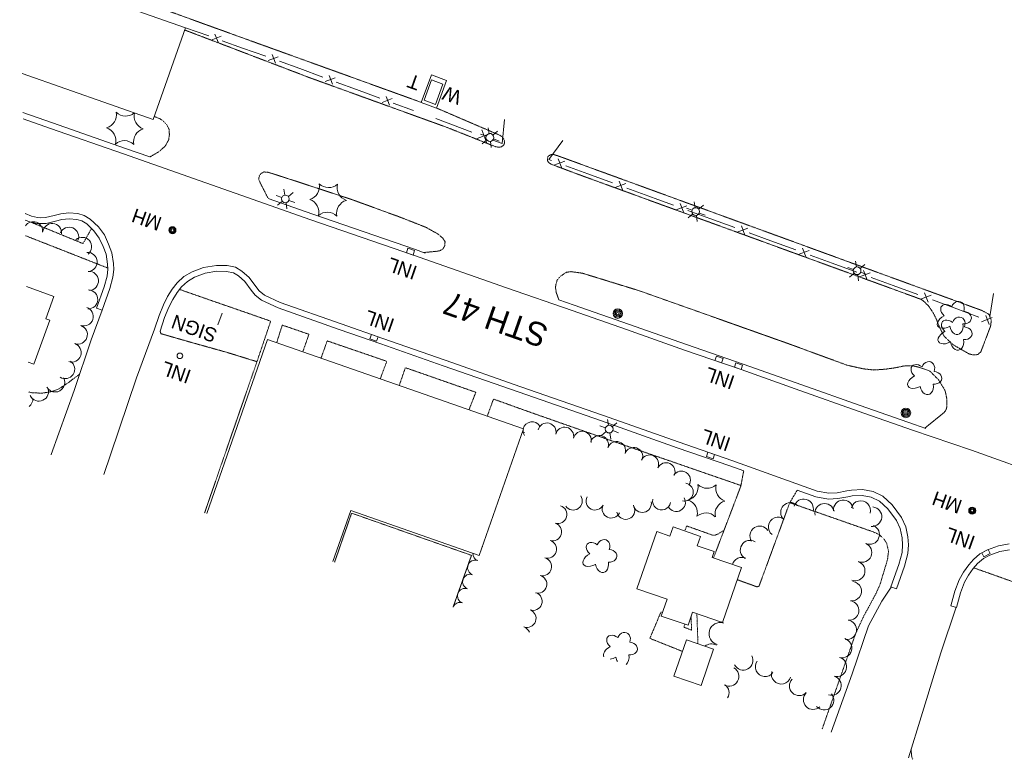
# Model space of a CAD drawing. Extents: x 386733 to 390135, y 98190 to 100008.
# Tile 1 of 12: x 386733 to 387151, y 99192 to 99506. Entities that reach past the tile are written whole.
import ezdxf
from ezdxf.enums import TextEntityAlignment as Align

# ---------------------------------------------------------------- set-up
doc = ezdxf.new("R2010")
doc.units = 0
doc.header["$LTSCALE"] = 0.005
doc.header["$MEASUREMENT"] = 0
doc.linetypes.add('DGN Style 3', pattern=[37.5, 25, -12.5])
doc.linetypes.add('DGN Style 5', pattern=[20, 10, -10])
for name, color, linetype, lineweight in [('E_BLD', 241, 'Continuous', 25), ('E_BLD_Name', 241, 'Continuous', 15), ('E_DRN_Grate', 5, 'Continuous', 15), ('E_DWY', 2, 'DGN Style 3', 15), ('E_LAND_Vegetation', 3, 'Continuous', 15), ('E_MISCPROP', 30, 'Continuous', 15), ('E_MISCPROP_HvyLine', 241, 'Continuous', 25), ('E_MISCPROP_Railing', 30, 'Continuous', 15), ('E_PATH_Sidewalk', 2, 'DGN Style 5', 15), ('E_RDWY', 21, 'Continuous', 25), ('E_RDWY_Name', 21, 'Continuous', 15)]:
    doc.layers.add(name, color=color, linetype=linetype, lineweight=lineweight)
doc.styles.add('Style-IGR_FONT_0', font='IGR_FONT_0.shx')
doc.styles.add('Style-IGR_FONT_1', font='IGR_FONT_1.shx')

# ---------------------------------------------------------------- blocks, each defined once
blk = doc.blocks.new('WAL')
at = {"layer": 'E_MISCPROP_Railing', "color": 40, "linetype": 'Continuous', "lineweight": 0, "style": 'Style-IGR_FONT_0'}
blk.add_text('W', height=6, rotation=360, dxfattribs=at).set_placement((-2.3, -0.01), align=Align.MIDDLE_LEFT)
blk = doc.blocks.new('TA')
at = {"layer": 'E_BLD_Name', "color": 241, "linetype": 'Continuous', "lineweight": 0, "style": 'Style-IGR_FONT_0'}
blk.add_text('T', height=6, rotation=0, dxfattribs=at).set_placement((-1.9, 3.03), align=Align.MIDDLE_LEFT)
blk = doc.blocks.new('LTP')
at = {"layer": 'E_MISCPROP', "color": 20, "linetype": 'Continuous', "lineweight": 0}
for p, q in [((-1.61, 0.09), (-4.22, 0.17)), ((-0.78, 1.46), (-1.98, 3.76)), ((0.86, 1.37), (2.22, 3.6)), ((1.66, 0), (4.18, -0.06)), ((-0.86, -1.4), (-2.22, -3.59)), ((0.78, -1.44), (2.02, -3.62))]:
    blk.add_line(p, q, dxfattribs=at)
blk.add_arc((0.02, 0.01), 1.64, 0, 360, dxfattribs=at)
blk = doc.blocks.new('POLE')
at = {"layer": 'E_MISCPROP', "color": 20, "linetype": 'Continuous', "lineweight": 0}
for radius in [2.02, 1.51, 1.01, 0.504]:
    blk.add_circle((0.03, -0.09), radius, dxfattribs=at)
blk = doc.blocks.new('SIGN')
at = {"layer": 'E_MISCPROP', "color": 20, "linetype": 'Continuous', "lineweight": 0, "style": 'Style-IGR_FONT_0'}
blk.add_text('SIGN', height=6, rotation=0, dxfattribs=at).set_placement((0, 0), align=Align.MIDDLE_LEFT)
blk = doc.blocks.new('INLT')
at = {"layer": 'E_MISCPROP_Railing', "color": 40, "linetype": 'Continuous', "lineweight": 0, "flags": 128}
blk.add_lwpolyline([(3, -2), (3, 0), (0, 0), (0, -2), (3, -2)], dxfattribs=at)
blk = doc.blocks.new('INL')
at = {"layer": 'E_MISCPROP_Railing', "color": 40, "linetype": 'Continuous', "lineweight": 0, "style": 'Style-IGR_FONT_0'}
blk.add_text('INL', height=6, rotation=0, dxfattribs=at).set_placement((-5.79, -2.75))
blk = doc.blocks.new('INL_1')
at = {"layer": 'E_MISCPROP_Railing', "color": 40, "linetype": 'Continuous', "lineweight": 0, "style": 'Style-IGR_FONT_0'}
blk.add_text('INL', height=6, rotation=359.9999, dxfattribs=at).set_placement((-5.79, -2.75))
blk = doc.blocks.new('INL_2')
at = {"layer": 'E_MISCPROP_Railing', "color": 40, "linetype": 'Continuous', "lineweight": 0, "style": 'Style-IGR_FONT_0'}
blk.add_text('INL', height=6, rotation=359.9999, dxfattribs=at).set_placement((-5.79, -2.75))
blk = doc.blocks.new('INL_3')
at = {"layer": 'E_MISCPROP_Railing', "color": 40, "linetype": 'Continuous', "lineweight": 0, "style": 'Style-IGR_FONT_0'}
blk.add_text('INL', height=6, rotation=0.0001, dxfattribs=at).set_placement((-5.79, -2.75))
blk = doc.blocks.new('MHO')
at = {"layer": 'E_DRN_Grate', "color": 20, "linetype": 'Continuous', "lineweight": 0}
for centre, radius in [((0.04, -0.06), 1.5), ((0.04, -0.06), 1.22), ((0.04, -0.07), 0.968), ((0.01, -0.08), 0.605)]:
    blk.add_circle(centre, radius, dxfattribs=at)
blk = doc.blocks.new('INL_5')
at = {"layer": 'E_MISCPROP_Railing', "color": 40, "linetype": 'Continuous', "lineweight": 0, "style": 'Style-IGR_FONT_0'}
blk.add_text('INL', height=6, rotation=360, dxfattribs=at).set_placement((-5.79, -2.75))
blk = doc.blocks.new('TREE')
at = {"layer": 'E_LAND_Vegetation', "color": 93, "linetype": 'Continuous', "lineweight": 0}
for centre, major_axis, ratio in [((-1.07, 3.38), (0.91, -3.32), 0.782863), ((2.88, 1.66), (-3.52, -1.95), 0.691916), ((-3.74, -0.07), (3.29, -0.08), 0.832022), ((-1.48, -3.66), (1.2, 3.24), 0.716896), ((2.54, -2.64), (-3.34, 3.06), 0.560249)]:
    blk.add_ellipse(centre, major_axis=major_axis, ratio=ratio, start_param=1.570796, end_param=4.712389, dxfattribs=at)
blk = doc.blocks.new('PINEL')
at = {"layer": 'E_LAND_Vegetation', "color": 93, "linetype": 'Continuous', "lineweight": 0}
for centre, start, end in [((-8.23, 7.26), 275.2112, 0.9761), ((2.17, 10.66), 215.2112, 300.9761), ((10.31, 3.35), 155.2112, 240.9761), ((-10.49, -3.45), 335.2112, 60.9761), ((8.05, -7.36), 95.2112, 180.9761), ((-2.35, -10.75), 35.2112, 120.9761)]:
    blk.add_arc(centre, 5.72, start, end, dxfattribs=at)
blk = doc.blocks.new('INL_4')
at = {"layer": 'E_MISCPROP_Railing', "color": 40, "linetype": 'Continuous', "lineweight": 0, "style": 'Style-IGR_FONT_0'}
blk.add_text('INL', height=6, rotation=360, dxfattribs=at).set_placement((-5.79, -2.75))

msp = doc.modelspace()

# ---------------------------------------------------------------- linework, layer by layer
at = {"layer": 'E_BLD', "color": 241, "linetype": 'Continuous', "lineweight": 0, "flags": 128}
msp.add_lwpolyline([(386909.22, 99469.82), (386912.44, 99478.5), (386907.63, 99480.29), (386904.41, 99471.6)], close=True, dxfattribs=at)
at = {"layer": 'E_DWY', "color": 51, "linetype": 'DGN Style 3', "lineweight": 0, "flags": 128}
for points in [[(386903.26, 99470.72), (386811.8, 99503.74), (386737.61, 99530.66)], [(386802.82, 99501.45), (386855.98, 99481.16), (386914.21, 99460.08), (386934.85, 99451.88), (386936.17, 99451.68), (386937.2, 99451.81), (386938.34, 99452.72), (386938.63, 99453.6), (386938.39, 99454.84), (386937.56, 99456.12), (386936.42, 99456.84), (386909.69, 99468.33)], [(386788.04, 99447.57), (386791.94, 99449.8), (386794.62, 99452.24), (386796.03, 99454.8), (386796.34, 99456.99), (386796.25, 99459.15), (386795.54, 99460.71), (386794.42, 99462.2), (386793.31, 99463.1), (386792.21, 99463.82), (386789.92, 99464.71)], [(386968.97, 99440.5), (386958.37, 99444.49), (386957.52, 99445), (386956.79, 99445.96), (386956.76, 99447.19), (386957.2, 99447.96), (386958.24, 99448.55), (386959.48, 99448.58), (386960.97, 99448.13), (387105.98, 99395.25)], [(386904.28, 99407), (386909.05, 99407.43), (386911.15, 99407.74), (386912.48, 99408.57), (386913.22, 99409.94), (386913.35, 99411.58), (386912.47, 99412.95), (386910.66, 99414.65), (386905.21, 99417.71), (386893.92, 99422.14), (386873.57, 99429.55), (386850.13, 99437.25), (386838.44, 99441.01), (386836.44, 99441.21), (386835.15, 99440.47), (386834.39, 99439.32), (386834.33, 99437.87), (386834.89, 99436.56), (386838.27, 99429.98)], [(387105.98, 99395.25), (387141.35, 99382.34), (387144.18, 99380.76), (387145.19, 99378.29), (387144.89, 99375.79), (387140.77, 99364.89), (387139.49, 99363.69), (387137.68, 99363.54), (387135.76, 99363.96), (387129.1, 99367.77), (387125.23, 99371.38), (387123.42, 99374.8), (387121.85, 99378.74), (387120.46, 99381.47), (387118.63, 99384.23), (387116.64, 99386.17), (387115.47, 99387.09), (387036.7, 99415.81), (386968.97, 99440.5)], [(387116.99, 99332.5), (387125.03, 99339.02), (387125.93, 99340.09), (387126.38, 99341.71), (387126.29, 99344.95), (387125.6, 99348.37), (387122.92, 99352.84), (387119.08, 99356.71), (387114.48, 99358.31), (387111.76, 99358.94), (387108.29, 99358.88), (387104.21, 99358.04), (387100.19, 99357.48), (387095.44, 99357.13), (387090.83, 99357.64), (387083.93, 99359.19), (387059.72, 99368.08), (387030.5, 99378.46), (386995.48, 99390.87), (386971.61, 99398.22), (386966.73, 99398.89), (386964.81, 99398.6), (386962.21, 99396.84), (386960.97, 99395.39), (386960.47, 99393.81), (386960.21, 99392.16), (386960.52, 99390.02), (386961.63, 99386.95)], [(386792.43, 99373.64), (386792.76, 99372.55), (386803.19, 99369.54), (386821.11, 99364.51), (386833.5, 99360.67), (386811.28, 99296.51)], [(386758.2, 99355.34), (386753.5, 99351.83), (386749.43, 99349.08), (386746.11, 99347.93), (386742.52, 99347.34), (386738.22, 99347.42), (386736.68, 99347.83)], [(387040.09, 99314.32), (387038.87, 99307.83), (387027.28, 99277.39)], [(387062.84, 99306.15), (387059.59, 99300.72), (387046.63, 99265.45), (387045.97, 99265.15), (387045.66, 99265.12), (387037.42, 99268.12)], [(386866.47, 99275.6), (386873.66, 99296.38), (386924.55, 99278.46), (386916.76, 99256.54)], [(387111.13, 99196.06), (387111.41, 99192.96), (387111.86, 99191.9)]]:
    msp.add_lwpolyline(points, dxfattribs=at)
at = {"layer": 'E_LAND_Vegetation', "color": 93, "linetype": 'Continuous', "lineweight": 0}
for centre, radius, start, end in [((386768.14, 99465.39), 5.72, 285.7328, 11.4977), ((386777.74, 99470.63), 5.72, 225.7328, 310.2136), ((386787.08, 99464.94), 5.72, 166.8601, 251.4977), ((386767.87, 99454.45), 5.72, 345.7328, 71.4977), ((386786.82, 99454), 5.72, 105.7328, 191.4977), ((386777.21, 99448.76), 5.72, 45.7328, 131.4977), ((386738.51, 99416.04), 4.04, 354.4162, 145.0388), ((386746.58, 99415.27), 4.04, 355.1235, 175.1235), ((386753.8, 99413.72), 4.04, 337.1437, 157.1437), ((386759.3, 99409.41), 4.04, 310.4894, 130.4894), ((386761.63, 99403.01), 4.04, 273.8619, 93.8619), ((386762.18, 99394.96), 4.04, 273.8619, 93.8619), ((386761.9, 99387.1), 4.04, 267.6546, 87.6546), ((386759.99, 99379.84), 4.04, 251.8948, 71.8948), ((386757.49, 99372.18), 4.04, 251.2875, 71.2875), ((386754.89, 99364.54), 4.04, 251.2875, 71.2875), ((386752.12, 99357.5), 4.04, 236.9093, 56.9093), ((386747.87, 99351.84), 4.04, 210.0357, 30.0357), ((386740.98, 99347.96), 4.04, 205.0067, 25.0067), ((386734.36, 99344.86), 4.04, 307.365, 2.0665), ((386950.29, 99331.31), 3.85, 31.348, 166.8467), ((386956.59, 99330.81), 3.85, 346.6815, 166.6815), ((386945.23, 99327.07), 3.85, 60.0082, 75.9166), ((386950.29, 99331.31), 3.85, 175.089, 211.348), ((386964.08, 99329.04), 3.85, 346.6815, 166.6815), ((386971.56, 99327.27), 3.85, 346.6815, 166.6815), ((386978.84, 99325.46), 3.85, 340.7728, 160.7728), ((386986.11, 99322.93), 3.85, 340.7728, 160.7728), ((386993.37, 99320.4), 3.85, 340.7728, 160.7728), ((387000.14, 99317.24), 3.85, 333.9698, 153.9698), ((387007.13, 99313.94), 3.85, 335.16, 155.16), ((387013.64, 99310.37), 3.85, 327.0898, 147.0898), ((387014.85, 99305.32), 3.85, 258.8372, 78.8372), ((386967.73, 99301.54), 3.85, 214.258, 34.258), ((386977.04, 99301.55), 3.85, 153.0859, 333.0859), ((386997.07, 99300.53), 3.85, 190.6118, 10.6118), ((387005.28, 99301.58), 3.85, 169.9243, 349.9243), ((387011.48, 99300.94), 3.85, 209.9886, 29.9886), ((387065.53, 99298.24), 4.14, 344.3516, 164.3516), ((387082.37, 99297.81), 4.14, 6.0274, 186.0274), ((387089.75, 99297.51), 4.14, 343.6648, 163.6648), ((386961.2, 99295.86), 3.85, 253.3388, 73.3388), ((386983.87, 99298.15), 3.85, 154.8497, 334.8497), ((386990.04, 99297.59), 3.85, 191.2627, 11.2627), ((387059.92, 99296.74), 4.14, 47.5805, 227.5805), ((387074.42, 99296.34), 4.14, 11.4954, 191.4954), ((387094.58, 99294.88), 4.14, 264.574, 84.574), ((387054.71, 99290.51), 4.14, 51.8305, 231.8305), ((386958.99, 99288.48), 3.85, 253.3388, 73.3388), ((387046.87, 99286.77), 4.14, 33.0855, 213.0855), ((387093.56, 99287.31), 4.14, 247.1397, 67.1397), ((386956.79, 99281.11), 3.85, 253.3388, 73.3388), ((387042.79, 99280.7), 4.14, 59.0307, 239.0307), ((386928.26, 99279.22), 3.18, 70.2686, 72.8938), ((387090.34, 99279.68), 4.14, 247.1397, 67.1397), ((386926.11, 99273.24), 3.18, 70.2686, 250.2686), ((386928.26, 99279.22), 3.18, 177.8376, 250.2686), ((386954.72, 99273.66), 3.85, 254.6705, 74.6705), ((387039.29, 99273.46), 4.14, 65.7315, 163.7584), ((387087.43, 99271.83), 4.14, 249.8841, 69.8841), ((386923.97, 99267.26), 3.18, 70.2686, 250.2686), ((386952.68, 99266.24), 3.85, 254.6705, 74.6705), ((386921.82, 99261.28), 3.18, 70.2686, 250.2686), ((387085.92, 99263.3), 4.14, 262.3447, 82.3447), ((386950.69, 99258.95), 3.85, 250.3408, 70.3408), ((387084.87, 99255.06), 4.14, 263.0163, 83.0163), ((386919.68, 99255.3), 3.18, 70.2686, 157.0247), ((386948.1, 99251.71), 3.85, 250.3408, 70.3408), ((387083.87, 99246.85), 4.14, 263.0163, 83.0163), ((386945.51, 99244.47), 3.85, 20.326, 70.3408), ((387030.11, 99245.2), 4.74, 73.5309, 253.5308), ((387032.76, 99254.38), 4.74, 241.2466, 255.5579), ((387081.86, 99239.12), 4.14, 254.5598, 74.5598), ((387026.43, 99236.13), 4.74, 64.3607, 126.7819), ((387039.89, 99233.89), 4.14, 207.9856, 27.9856), ((387079.64, 99231.17), 4.14, 253.6418, 73.6418), ((387033.9, 99227.1), 4.14, 241.0906, 61.0906), ((387049.16, 99231.16), 4.14, 144.0527, 324.0527), ((387055.97, 99227.98), 4.14, 163.2869, 343.2869), ((387063.63, 99223.07), 4.14, 136.2071, 316.2071), ((387077.32, 99223.23), 4.14, 253.6418, 73.6418), ((387029.76, 99220.12), 4.14, 328.073, 56.3099), ((387069.55, 99217.19), 4.14, 134.252, 314.252), ((387074.19, 99217), 4.14, 220.8186, 40.8186)]:
    msp.add_arc(centre, radius, start, end, dxfattribs=at)
for centre, major_axis, ratio, start_param, end_param in [((386985.04, 99241.64), (2.65, -2.21), 0.716896, 1.570796, 4.712389), ((386989.19, 99242.56), (-1.17, -3.07), 0.832022, 1.570796, 4.712389), ((386984.67, 99237.5), (3.99, 2.13), 0.560249, 1.570796, 3.151381), ((386991.55, 99238.9), (-3.43, 0.25), 0.782863, 1.570796, 4.712389), ((386984.67, 99237.5), (3.99, 2.13), 0.560249, 4.111506, 4.712389), ((386988.6, 99235.75), (-0.67, 3.97), 0.691916, 1.570796, 2.07959), ((386988.6, 99235.75), (-0.67, 3.97), 0.691916, 3.501376, 4.712389)]:
    msp.add_ellipse(centre, major_axis=major_axis, ratio=ratio, start_param=start_param, end_param=end_param, dxfattribs=at)
at = {"layer": 'E_MISCPROP', "color": 20, "linetype": 'Continuous', "lineweight": 0}
msp.add_line((386818.68, 99381.24), (386816.91, 99376.36), dxfattribs=at)
at = {"layer": 'E_MISCPROP_HvyLine', "color": 241, "linetype": 'Continuous', "lineweight": 13, "flags": 128}
for points in [[(386732.8, 99532.87), (386737.78, 99531.12), (386735.98, 99526.02), (386735.98, 99526.02), (386803.17, 99502.43), (386803.17, 99502.43), (386803.17, 99502.43), (386789.48, 99463.44), (386733.85, 99482.97)], [(386735.74, 99392.58), (386747.31, 99388.39), (386747.31, 99388.39), (386743.86, 99378.86), (386745.58, 99378.24), (386738.82, 99359.58), (386738.82, 99359.58), (386736.41, 99360.45)], [(386865.74, 99275.87), (386873.28, 99297.45), (386873.28, 99297.45), (386873.28, 99297.45), (386927.84, 99278.38), (386946.63, 99332.15), (386946.63, 99332.15), (386946.63, 99332.15), (386838.02, 99370.12), (386812.17, 99296.18)]]:
    msp.add_lwpolyline(points, dxfattribs=at)
for points in [[(387039.2, 99273.28), (387039.2, 99273.28), (387031.16, 99249.99), (387018.41, 99254.39), (387018.41, 99254.39), (387018.41, 99254.39), (387016.48, 99248.8), (387005.12, 99252.71), (387005.12, 99252.71), (387007.57, 99259.81), (387007.57, 99259.81), (387007.57, 99259.81), (386994.78, 99264.23), (386994.78, 99264.23), (387003.17, 99288.55), (387003.17, 99288.55), (387008.75, 99286.62), (387008.75, 99286.62), (387010.09, 99290.51), (387010.09, 99290.51), (387021.76, 99286.49), (387020.39, 99282.52), (387020.39, 99282.52), (387027.58, 99280.04), (387027.58, 99280.04), (387026.73, 99277.58), (387039.2, 99273.28)], [(387015.79, 99242.6), (387010.5, 99227.2), (387022.03, 99223.24), (387027.32, 99238.64), (387027.32, 99238.64), (387027.32, 99238.64)]]:
    msp.add_lwpolyline(points, close=True, dxfattribs=at)
at = {"layer": 'E_MISCPROP_Railing', "color": 40, "linetype": 'Continuous', "lineweight": 0}
for p, q in [((386818.29, 99498.76), (386814.05, 99497.09)), ((386817.14, 99495.99), (386815.68, 99499.62)), ((386842.55, 99490.12), (386838.31, 99488.46)), ((386841.4, 99487.36), (386839.95, 99490.98)), ((386866.73, 99481.21), (386862.47, 99479.59)), ((386865.55, 99478.46), (386864.14, 99482.1)), ((386890.9, 99472.32), (386886.64, 99470.7)), ((386889.71, 99469.56), (386888.3, 99473.21)), ((386932.98, 99457.69), (386926.28, 99455.18)), ((386931.1, 99453.38), (386928.91, 99459.11)), ((386964.13, 99445.82), (386959.56, 99444.07)), ((386962.86, 99442.86), (386961.34, 99446.77)), ((386990.04, 99436.3), (386985.48, 99434.56)), ((386988.78, 99433.35), (386987.26, 99437.25)), ((387015.96, 99426.81), (387011.4, 99425.06)), ((387014.7, 99423.86), (387013.18, 99427.76)), ((387040.64, 99414.4), (387039.11, 99418.3)), ((387041.9, 99417.35), (387037.34, 99415.6)), ((387067.83, 99407.89), (387063.27, 99406.14)), ((387066.57, 99404.94), (387065.05, 99408.84)), ((387093.75, 99398.39), (387089.19, 99396.64)), ((387092.49, 99395.43), (387090.97, 99399.34)), ((387119.67, 99388.88), (387115.11, 99387.14)), ((387118.41, 99385.93), (387116.89, 99389.83)), ((387145.59, 99379.38), (387141.03, 99377.63)), ((387144.33, 99376.42), (387142.81, 99380.33))]:
    msp.add_line(p, q, dxfattribs=at)
at = {"layer": 'E_MISCPROP_Railing', "color": 40, "linetype": 'Continuous', "lineweight": 0, "flags": 128}
for points in [[(386813.03, 99498.92), (386803.17, 99502.43)], [(386827.43, 99493.8), (386818.76, 99496.88)], [(386837.29, 99490.29), (386827.43, 99493.8)], [(386851.65, 99485.05), (386843.01, 99488.23)], [(386861.47, 99481.44), (386851.65, 99485.05)], [(386875.82, 99476.16), (386867.18, 99479.34)], [(386885.64, 99472.54), (386875.82, 99476.16)], [(386899.98, 99467.26), (386891.35, 99470.44)], [(386924.73, 99458.08), (386909.36, 99463.83)], [(386938.53, 99463.48), (386937.59, 99453.28), (386933.67, 99454.74)], [(386958.49, 99446.05), (386957.37, 99446.46), (386963.27, 99454.57)], [(386973.87, 99440.4), (386964.61, 99443.8)], [(386984.4, 99436.54), (386973.87, 99440.4)], [(386999.79, 99430.89), (386990.53, 99434.29)], [(387010.32, 99427.04), (387003.66, 99429.47), (386999.79, 99430.89)], [(387025.72, 99421.42), (387016.45, 99424.8)], [(387036.26, 99417.58), (387025.72, 99421.42)], [(387051.65, 99411.96), (387042.39, 99415.34)], [(387062.19, 99408.12), (387051.65, 99411.96)], [(387077.58, 99402.48), (387068.32, 99405.88)], [(387088.11, 99398.62), (387077.58, 99402.48)], [(387103.5, 99392.98), (387094.24, 99396.38)], [(387114.03, 99389.12), (387103.5, 99392.98)], [(387146.17, 99389.62), (387144.6, 99379.88)], [(387129.42, 99383.47), (387120.16, 99386.87)], [(387139.95, 99379.61), (387129.42, 99383.47)]]:
    msp.add_lwpolyline(points, dxfattribs=at)
at = {"layer": 'E_MISCPROP_Railing', "color": 40, "linetype": 'Continuous', "lineweight": 13, "flags": 128}
for points in [[(386909.69, 99468.33), (386913.92, 99480.02), (386907.65, 99482.48), (386903.26, 99470.72)], [(386903.26, 99470.72), (386909.69, 99468.33)]]:
    msp.add_lwpolyline(points, dxfattribs=at)
at = {"layer": 'E_MISCPROP_Railing', "color": 40, "linetype": 'Continuous', "lineweight": 0}
msp.add_circle((386800.79, 99363.14), 1.19, dxfattribs=at)
at = {"layer": 'E_PATH_Sidewalk', "color": 51, "linetype": 'DGN Style 5', "lineweight": 0, "flags": 128}
for points in [[(386763.31, 99417.2), (386759.67, 99410.78), (386737.23, 99420.01)], [(386770.18, 99400.42), (386735.29, 99414.13)], [(386833.5, 99360.67), (386839.34, 99377.87), (386800.62, 99391.33)], [(386852.97, 99364.89), (386855.58, 99372.31), (386844.25, 99376.19), (386841.89, 99368.76)], [(386885.84, 99353.4), (386888.62, 99360.82), (386863.31, 99369.5), (386860.71, 99362.19)], [(386923.48, 99340.24), (386926.41, 99347.68), (386896.5, 99358.12), (386893.9, 99350.58)], [(387038.92, 99308.11), (386983.21, 99327.38), (386948.59, 99339.52), (386933.89, 99344.79), (386931.24, 99337.53)], [(387073.36, 99204.65), (387087.62, 99245.33), (387091, 99252.58), (387096.09, 99261.97), (387097.9, 99265.95), (387101.14, 99276.71), (387101.58, 99280.25), (387100.77, 99283.59), (387099.45, 99285.63), (387097.53, 99287.31), (387095.02, 99288.46), (387059.63, 99300.8)], [(387031.76, 99289.16), (387029.22, 99287.54), (387027.79, 99286.99), (387026.94, 99287.01), (387015.87, 99290.96), (387015.06, 99288.8)], [(387262.13, 99230.75), (387154.44, 99267.23), (387137.75, 99273.16)], [(387014.11, 99237.7), (387000.27, 99243.23), (387004.97, 99254.42), (387005.61, 99254.13)], [(387017.81, 99252.67), (387017.92, 99246.7), (387014.63, 99248.03), (387015.24, 99249.22)], [(387020.22, 99253.76), (387020.67, 99240.92)]]:
    msp.add_lwpolyline(points, dxfattribs=at)
at = {"layer": 'E_RDWY', "color": 21, "linetype": 'Continuous', "lineweight": 13, "flags": 128}
for points in [[(386788.04, 99447.57), (386777.69, 99451.2), (386746.71, 99462.06), (386734.2, 99466.36)], [(387358.92, 99249.9), (387336.74, 99256.24), (387307.46, 99265.16), (387281.16, 99273.35), (387263.86, 99278.79), (387231.12, 99289.86), (387217.4, 99294.71), (387190.88, 99303.82), (387169.15, 99311.58), (387136.8, 99323.08), (387111.73, 99331.66), (387088.64, 99339.67), (387063.88, 99348.48), (387038.98, 99357.32), (387014.98, 99365.59), (386990.37, 99374.26), (386967.33, 99382.32), (386939.46, 99392), (386899.94, 99405.87), (386856.43, 99420.92), (386836.74, 99427.87), (386776.86, 99448.84), (386745.89, 99459.7), (386734.25, 99463.69)], [(386904.9, 99406.78), (386900.76, 99408.23), (386857.26, 99423.27), (386838.27, 99429.98)], [(386735.09, 99423.51), (386737.82, 99422.44), (386740.36, 99421.8), (386741.67, 99421.75), (386743.71, 99421.85), (386747.39, 99422.75), (386750.29, 99423.41), (386753.71, 99423.82), (386757.48, 99423.52), (386760.13, 99422.73), (386762.76, 99421.13), (386766.19, 99417.93), (386768.75, 99414.44), (386770.56, 99410.55), (386771.93, 99406.9), (386772.6, 99402.27), (386772.71, 99399.81), (386772.36, 99396.56), (386771.05, 99391.75), (386767.81, 99382.51)], [(386735.15, 99420.8), (386737.05, 99420.06), (386740.01, 99419.31), (386741.69, 99419.25), (386744.07, 99419.37), (386747.96, 99420.32), (386750.72, 99420.95), (386753.76, 99421.31), (386757.01, 99421.05), (386759.11, 99420.43), (386761.24, 99419.13), (386764.31, 99416.26), (386766.59, 99413.16), (386768.25, 99409.58), (386769.5, 99406.28), (386770.1, 99402.04), (386770.2, 99399.89), (386769.9, 99397.02), (386768.66, 99392.49), (386765.45, 99383.34), (386767.81, 99382.51)], [(386790.06, 99374.42), (386791.99, 99380.26), (386793.88, 99384.79), (386795.58, 99388.32), (386797.54, 99391.47), (386799.64, 99394.12), (386802.47, 99396.77), (386805.96, 99398.86), (386810.84, 99400.65), (386816.3, 99401.56), (386820.81, 99401.48), (386824.41, 99400.75), (386827.12, 99399.12), (386830.2, 99396.34), (386833.04, 99392.6), (386834.51, 99390.68), (386836.77, 99388.85), (386843.39, 99385.8), (386869.28, 99376.7), (386886.91, 99370.55), (386913.41, 99361.27), (386945.56, 99350.02), (386980.15, 99338.03), (387012.67, 99326.5), (387035.05, 99318.79), (387071.31, 99305.76), (387076.29, 99304.81), (387079.79, 99305.07), (387083.83, 99305.82), (387085.9, 99306.18), (387090.5, 99306.38), (387094.98, 99305.5), (387099.1, 99303.52), (387103.16, 99299.98), (387107.07, 99294.57), (387108.87, 99290.59), (387109.77, 99286.33), (387110.05, 99282.99), (387109.77, 99279.24), (387108.29, 99273.85), (387104.94, 99264.23), (387102.58, 99265.05)], [(386792.43, 99373.64), (386794.33, 99379.38), (386796.16, 99383.77), (386797.77, 99387.12), (386799.59, 99390.03), (386801.49, 99392.42), (386803.98, 99394.76), (386807.04, 99396.59), (386811.48, 99398.22), (386816.48, 99399.06), (386820.54, 99398.98), (386823.49, 99398.39), (386825.62, 99397.1), (386828.35, 99394.64), (386831.05, 99391.09), (386832.7, 99388.92), (386835.44, 99386.71), (386842.46, 99383.48), (386868.45, 99374.34), (386886.09, 99368.19), (386912.59, 99358.92), (386944.73, 99347.66), (386979.32, 99335.67), (387011.84, 99324.14), (387034.22, 99316.43), (387040.09, 99314.32)], [(387117.39, 99332.36), (387112.54, 99334.02), (387089.47, 99342.03), (387064.71, 99350.83), (387039.81, 99359.68), (387015.81, 99367.95), (386991.2, 99376.62), (386968.15, 99384.69), (386961.63, 99386.95)], [(386767.81, 99382.51), (386763.11, 99369.96), (386755.88, 99348.44), (386746.22, 99321.27), (386746.19, 99321.18)], [(386768.49, 99312.73), (386771.41, 99321.16), (386782.35, 99353.82), (386790.06, 99374.42)], [(387062.84, 99306.15), (387070.65, 99303.34), (387076.15, 99302.3), (387080.11, 99302.59), (387084.27, 99303.36), (387086.17, 99303.69), (387090.31, 99303.86), (387094.19, 99303.11), (387097.72, 99301.41), (387101.3, 99298.28), (387104.9, 99293.31), (387106.48, 99289.81), (387107.29, 99285.96), (387107.54, 99282.98), (387107.29, 99279.67), (387105.9, 99274.59), (387102.58, 99265.05)], [(387152.76, 99283.38), (387148.2, 99282.56), (387143.56, 99280.87), (387140.38, 99279.17), (387137.59, 99276.72), (387135.59, 99274.49), (387133.32, 99271.37), (387131.57, 99268.1), (387129.75, 99263.28), (387127.97, 99257.07), (387130.37, 99256.38)], [(387152.96, 99280.88), (387148.85, 99280.13), (387144.58, 99278.58), (387141.81, 99277.1), (387139.35, 99274.94), (387137.53, 99272.91), (387135.44, 99270.04), (387133.85, 99267.07), (387132.13, 99262.49), (387130.37, 99256.38)], [(387077.27, 99203.36), (387086.07, 99228.22), (387093.03, 99248.58), (387098.73, 99259.04), (387102.67, 99265.02)], [(387130.27, 99256.41), (387123.8, 99237.15), (387113.76, 99204.41), (387110.01, 99192.52)]]:
    msp.add_lwpolyline(points, dxfattribs=at)

# ---------------------------------------------------------------- block references
at = {"layer": 'E_BLD_Name', "color": 241, "linetype": 'Continuous', "lineweight": 0, "xscale": 0.9999989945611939, "yscale": 0.9999989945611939, "zscale": 0.9999989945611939, "rotation": 160.4918718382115}
msp.add_blockref('TA', (386901.62, 99482.01), dxfattribs=at)
at = {"layer": 'E_DRN_Grate', "color": 20, "linetype": 'Continuous', "lineweight": 0, "xscale": 0.9999989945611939, "yscale": 0.9999989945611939, "zscale": 0.9999989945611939, "rotation": 160.4918718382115}
for p in [(386797.64, 99416.39), (387137.11, 99297.38)]:
    msp.add_blockref('MHO', p, dxfattribs=at)
at = {"layer": 'E_LAND_Vegetation', "color": 93, "linetype": 'Continuous', "lineweight": 0, "rotation": 250.5213232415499}
for name, p in [('PINEL', (386863.7, 99429.23)), ('TREE', (387129.75, 99379.47)), ('TREE', (387130.06, 99372.83)), ('TREE', (387117.17, 99353.91)), ('PINEL', (387024.34, 99301.61)), ('TREE', (386979.32, 99278.41))]:
    msp.add_blockref(name, p, dxfattribs=at)
at = {"layer": 'E_MISCPROP', "color": 20, "linetype": 'Continuous', "lineweight": 0, "xscale": 0.9999989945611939, "yscale": 0.9999989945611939, "zscale": 0.9999989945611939, "rotation": 160.4918718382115}
for name, p in [('LTP', (386932.37, 99455.81)), ('LTP', (386845.59, 99429.76)), ('LTP', (387019.75, 99424.39)), ('LTP', (387088.25, 99399.25)), ('SIGN', (386816.14, 99371.43)), ('POLE', (386986.64, 99380.99)), ('POLE', (387108.95, 99338.83)), ('LTP', (386983.02, 99332.05))]:
    msp.add_blockref(name, p, dxfattribs=at)
at = {"layer": 'E_MISCPROP_Railing', "color": 40, "linetype": 'Continuous', "lineweight": 0}
for name, p, xscale, yscale, zscale, rotation in [('WAL', (386917.69, 99473.18), 0.9999989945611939, 0.9999989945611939, 0.9999989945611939, 160.4918718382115), ('INL', (386886.01, 99377.9), 0.9999982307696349, 0.9999982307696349, 0.9999982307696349, 160.7808806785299), ('INLT', (386882.1, 99372.23), 0.9999982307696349, 0.9999982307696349, 0.9999982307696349, 340.7808806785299), ('INLT', (387030.67, 99360.18), 0.999998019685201, 0.999998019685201, 0.999998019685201, 160.9878578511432), ('INL_4', (387132.46, 99285.71), 1.00000246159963, 1.00000246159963, 1.00000246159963, 160.3996406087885), ('INLT', (387141.14, 99279.58), 0.9999975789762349, 0.9999975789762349, 0.9999975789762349, 28.08953109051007)]:
    msp.add_blockref(name, p, dxfattribs=dict(at, xscale=xscale, yscale=yscale, zscale=zscale, rotation=rotation))
for name, p, rotation in [('INLT', (386899.78, 99405.93), 160.9252526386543), ('INL_1', (386895.64, 99400.26), 160.9252526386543), ('INL_5', (386799.69, 99356.2), 160.5213232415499), ('INLT', (387038.98, 99357.32), 160.9989124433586), ('INL_2', (387030.43, 99353.73), 160.9989124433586), ('INL_3', (387028.7, 99327.45), 161.0054095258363), ('INLT', (387024.89, 99322.29), 341.0054095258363)]:
    msp.add_blockref(name, p, dxfattribs=dict(at, rotation=rotation))

# ---------------------------------------------------------------- texts
at = {"layer": 'E_DRN_Grate', "color": 20, "linetype": 'Continuous', "lineweight": 0, "style": 'Style-IGR_FONT_1'}
for p in [(386792.59, 99418.87), (387132.29, 99298.83)]:
    msp.add_text('MH', height=6, rotation=160.4918, dxfattribs=at).set_placement(p, align=Align.MIDDLE_LEFT)
at = {"layer": 'E_RDWY_Name', "color": 21, "linetype": 'Continuous', "lineweight": 0, "style": 'Style-IGR_FONT_0', "width": 0.999953}
msp.add_text('STH 47', height=10, rotation=160.6617, dxfattribs=at).set_placement((386915.05, 99390.79), align=Align.RIGHT)

doc.saveas('drawing.dxf')
